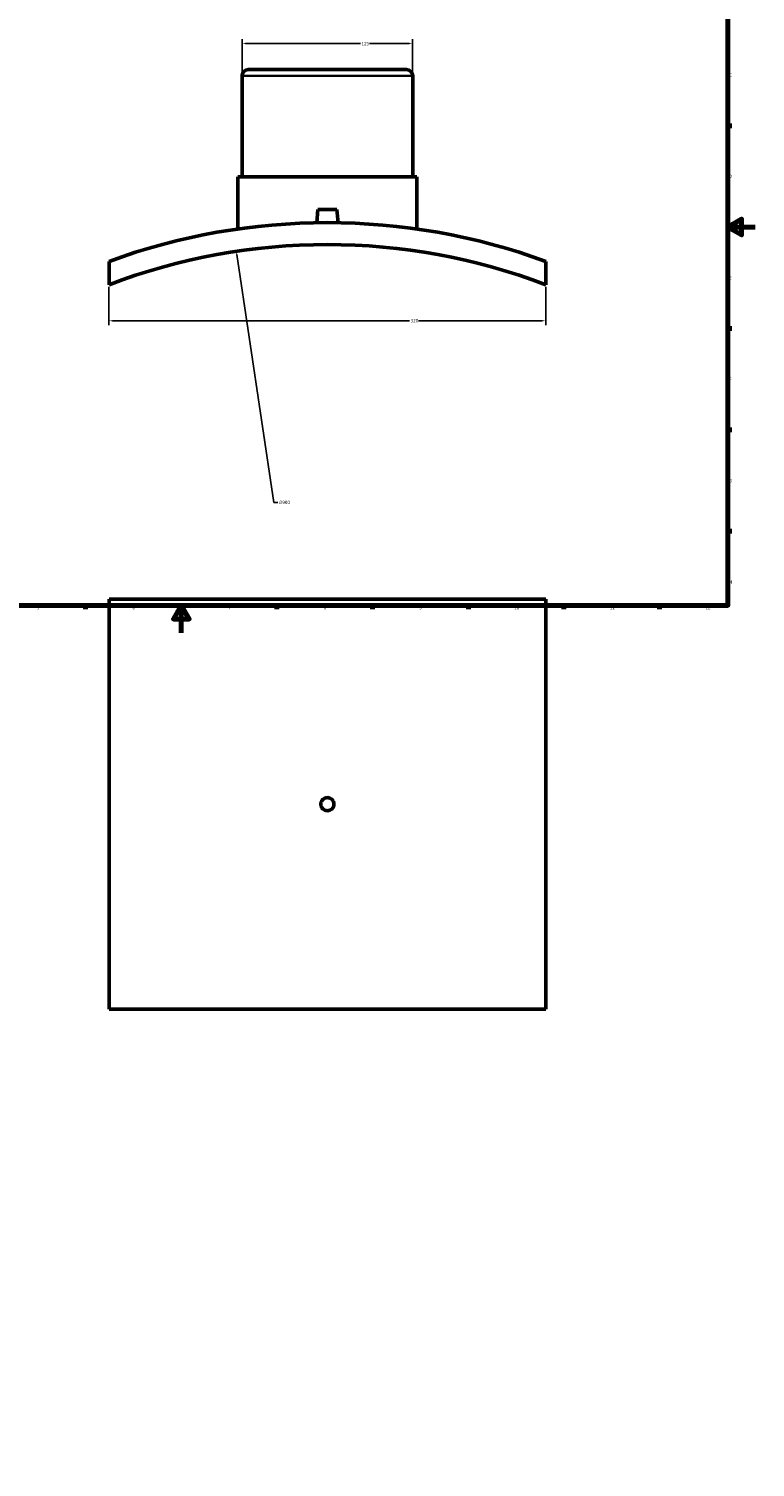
# Model space of a CAD drawing. Header units: millimetres. Extents: x -224 to 1412, y -611 to 992.
# Tile 2 of 5: x 309 to 841, y -611 to 442. Entities that reach past the tile are written whole.
import ezdxf

# ---------------------------------------------------------------- set-up
doc = ezdxf.new("R2010")
doc.units = ezdxf.units.MM
for name, color, linetype, lineweight in [('Border (ANSI)', 7, 'Continuous', 70), ('Dimension (ANSI)', 7, 'Continuous', 25), ('Visible (ANSI)', 7, 'Continuous', 50), ('Visible Narrow (ANSI)', 7, 'Continuous', 35)]:
    doc.layers.add(name, color=color, linetype=linetype, lineweight=lineweight)
doc.styles.add('Note Text (ANSI)', font='tahoma.ttf')
doc.dimstyles.new('Default - mm (ANSI)', dxfattribs={"dimtxt": 2.4, "dimasz": 2.5, "dimexe": 3.175, "dimexo": 1.6002, "dimgap": 0.8, "dimtad": 0, "dimtoh": 1, "dimdec": 0, "dimrnd": 1e-08, "dimzin": 4, "dimdsep": 46, "dimtxsty": 'Note Text (ANSI)', "dimcen": 0.09, "dimdle": 10, "dimclrd": 256, "dimclre": 256, "dimclrt": 5, "dimadec": 1, "dimazin": 1, "dimtfac": 1.27, "dimtofl": 0, "dimtmove": 0, "dimatfit": 3, "dimfxl": 1, "dimtolj": 1, "dimtzin": 4, "dimlwd": -1, "dimlwe": -1, "dimarcsym": 0})

# ---------------------------------------------------------------- blocks, each defined once
blk = doc.blocks.new('Borders Default Border')
at = {"layer": 'Border (ANSI)'}
for p, q in [((821, 371.2), (823.8, 371.2)), ((821, 222.7), (823.8, 222.7)), ((821, 148.5), (823.8, 148.5)), ((821, 74.3), (823.8, 74.3)), ((350.4, 20), (350.4, 17.2)), ((490.6, 20), (490.6, 17.2)), ((560.7, 20), (560.7, 17.2)), ((630.8, 20), (630.8, 17.2)), ((700.8, 20), (700.8, 17.2)), ((770.9, 20), (770.9, 17.2))]:
    blk.add_line(p, q, dxfattribs=at)
at = {"layer": 'Border (ANSI)', "flags": 128}
for points in [[(20, 20), (20, 574), (821, 574), (821, 20), (20, 20)], [(841, 297), (821, 297), (831, 302.8), (831, 291.2), (821, 297)], [(420.5, 0), (420.5, 20), (414.7, 10), (426.3, 10), (420.5, 20)]]:
    blk.add_lwpolyline(points, dxfattribs=at)
at = {"layer": 'Border (ANSI)', "color": 5, "true_color": 0x0000ff, "char_height": 2.4, "attachment_point": 7, "style": 'Note Text (ANSI)'}
for s, insert in [('C', (821.7, 407.1)), ('D', (821.7, 332.9)), ('E', (821.9, 258.7)), ('F', (822, 184.4)), ('G', (821.6, 110.1)), ('H', (821.7, 35.9)), ('5', (314.7, 17.1)), ('6', (384.7, 17.1)), ('7', (454.8, 17.2)), ('8', (524.8, 17.1)), ('9', (594.9, 17.2)), ('10', (664.3, 17.1)), ('11', (734.4, 17.2)), ('12', (804.5, 17.2))]:
    blk.add_mtext(s, dxfattribs=dict(at, insert=insert))
blk = doc.blocks.new('*D7')
at = {"layer": 'Defpoints', "color": 0, "transparency": 16777216}
for p in [(367.5, 254.8), (687.5, 254.8), (687.5, 228.4)]:
    blk.add_point(p, dxfattribs=at)
at = {"layer": 'Dimension (ANSI)', "transparency": 16777216}
for p, q in [((367.5, 253.2), (367.5, 225.2)), ((687.5, 253.2), (687.5, 225.2)), ((370, 228.4), (587.7, 228.4)), ((685, 228.4), (594.4, 228.4))]:
    blk.add_line(p, q, dxfattribs=at)
for points in [[(370, 228.8), (370, 228), (367.5, 228.4)], [(685, 228.8), (685, 228), (687.5, 228.4)]]:
    blk.add_solid(points, dxfattribs=at)
at = {"layer": 'Dimension (ANSI)', "color": 5, "transparency": 16777216, "insert": (588.5, 229.7), "char_height": 2.4, "attachment_point": 1, "style": 'Note Text (ANSI)'}
blk.add_mtext('\\A1;320', dxfattribs=at)
blk = doc.blocks.new('*D8')
at = {"layer": 'Defpoints', "color": 0, "transparency": 16777216}
for p in [(590, 431.3), (465, 407.7), (590, 407.7)]:
    blk.add_point(p, dxfattribs=at)
at = {"layer": 'Dimension (ANSI)', "transparency": 16777216}
for p, q in [((465, 409.3), (465, 434.5)), ((590, 409.3), (590, 434.5)), ((467.5, 431.3), (551.8, 431.3)), ((587.5, 431.3), (558.3, 431.3))]:
    blk.add_line(p, q, dxfattribs=at)
for points in [[(467.5, 431.7), (467.5, 430.9), (465, 431.3)], [(587.5, 431.7), (587.5, 430.9), (590, 431.3)]]:
    blk.add_solid(points, dxfattribs=at)
at = {"layer": 'Dimension (ANSI)', "color": 5, "transparency": 16777216, "insert": (552.6, 432.5), "char_height": 2.4, "attachment_point": 1, "style": 'Note Text (ANSI)'}
blk.add_mtext('\\A1;125', dxfattribs=at)
blk = doc.blocks.new('*D9')
at = {"layer": 'Defpoints', "color": 0, "transparency": 16777216}
for p in [(460.8, 279.2), (594.2, -610.8)]:
    blk.add_point(p, dxfattribs=at)
at = {"layer": 'Dimension (ANSI)', "transparency": 16777216}
for p, q in [((488.4, 95.4), (461.2, 276.8)), ((491.1, 95.4), (488.4, 95.4))]:
    blk.add_line(p, q, dxfattribs=at)
blk.add_solid([(461.6, 276.8), (460.8, 276.7), (460.8, 279.2)], dxfattribs=at)
at = {"layer": 'Dimension (ANSI)', "color": 5, "transparency": 16777216, "insert": (491.9, 96.7), "char_height": 2.4, "attachment_point": 1, "style": 'Note Text (ANSI)'}
blk.add_mtext('\\A1;∅900', dxfattribs=at)

msp = doc.modelspace()

# ---------------------------------------------------------------- linework, layer by layer
at = {"layer": 'Visible (ANSI)'}
for p, q in [((469.53, 412.22), (585.53, 412.22)), ((465.03, 407.72), (465.03, 333.82)), ((590.03, 407.72), (590.03, 333.82)), ((461.91, 333.82), (593.16, 333.82)), ((461.91, 333.82), (461.91, 295.58)), ((593.16, 333.82), (593.16, 295.58)), ((520.53, 309.82), (519.69, 300.15)), ((520.53, 309.82), (534.53, 309.82)), ((534.53, 309.82), (535.38, 300.15)), ((367.53, 271.89), (367.53, 254.82)), ((687.53, 254.82), (687.53, 271.89)), ((367.53, 24.53), (687.53, 24.53)), ((367.53, 24.53), (367.53, -275.47)), ((687.53, 24.53), (687.53, -275.47)), ((687.53, -275.47), (367.53, -275.47))]:
    msp.add_line(p, q, dxfattribs=at)
for centre, radius, start, end in [((469.53, 407.72), 4.5, 90, 180), ((585.53, 407.72), 4.5, 0, 90), ((527.53, -165.78), 466, 69.91904, 110.08096), ((527.53, -165.78), 450, 69.1725, 110.8275)]:
    msp.add_arc(centre, radius, start, end, dxfattribs=at)
msp.add_open_spline([(532.33, -125.47), (532.33, -126.07), (532.21, -126.72), (531.72, -127.9), (531.35, -128.44), (530.5, -129.29), (529.96, -129.66), (528.78, -130.15), (528.13, -130.27), (526.93, -130.27), (526.29, -130.15), (525.1, -129.66), (524.56, -129.29), (523.71, -128.44), (523.34, -127.9), (522.85, -126.72), (522.73, -126.07), (522.73, -124.87), (522.85, -124.23), (523.34, -123.04), (523.71, -122.5), (524.56, -121.65), (525.1, -121.28), (526.29, -120.79), (526.93, -120.67), (528.13, -120.67), (528.78, -120.79), (529.96, -121.28), (530.5, -121.65), (531.35, -122.5), (531.72, -123.04), (532.21, -124.23), (532.33, -124.87), (532.33, -125.47)], degree=3, knots=[0, 0, 0, 0, 0.1808111, 0.1808111, 0.3616222, 0.3616222, 0.5424333, 0.5424333, 0.7232443, 0.7232443, 0.9040554, 0.9040554, 1.0848665, 1.0848665, 1.2656776, 1.2656776, 1.4464887, 1.4464887, 1.6272998, 1.6272998, 1.8081108, 1.8081108, 1.9889219, 1.9889219, 2.169733, 2.169733, 2.3505441, 2.3505441, 2.5313552, 2.5313552, 2.7121663, 2.7121663, 2.8929774, 2.8929774, 2.8929774, 2.8929774], dxfattribs=at)
at = {"layer": 'Visible Narrow (ANSI)'}
msp.add_line((589.26, 407.72), (465.8, 407.72), dxfattribs=at)

# ---------------------------------------------------------------- block references
msp.add_blockref('Borders Default Border', (0, 0))

# ---------------------------------------------------------------- dimensions: what is measured, and where the dimension line sits
at = {"layer": 'Dimension (ANSI)'}
for base, p1, p2, picture, middle in [((590.03, 431.28), (465.03, 407.72), (590.03, 407.72), '*D8', (555.03, 431.28)), ((687.53, 228.42), (367.53, 254.82), (687.53, 254.82), '*D7', (591.03, 228.42))]:
    dim = msp.add_linear_dim(base=base, p1=p1, p2=p2, angle=180, dimstyle='Default - mm (ANSI)', override={"dimgap": 0.8, "dimtoh": 0, "dimdec": 0, "dimtol": 0, "dimlim": 0, "dimtp": 0, "dimtm": 0, "dimtdec": 2, "dimatfit": 1}, dxfattribs=at)
    dim.commit()
    dim.dimension.update_dxf_attribs({"geometry": picture, "text_midpoint": middle, "dimtype": 160})
dim = msp.add_diameter_dim_2p(p1=(594.24, -610.81), p2=(460.82, 279.25), dimstyle='Default - mm (ANSI)', override={"dimgap": 0.8, "dimtih": 1, "dimdec": 0, "dimlfac": 1, "dimtol": 0, "dimlim": 0, "dimtp": 0, "dimtm": 0, "dimtdec": 2}, dxfattribs=at)
dim.commit()
dim.dimension.update_dxf_attribs({"geometry": '*D9', "text_midpoint": (495.82, 95.45), "dimtype": 163})

doc.saveas('drawing.dxf')
